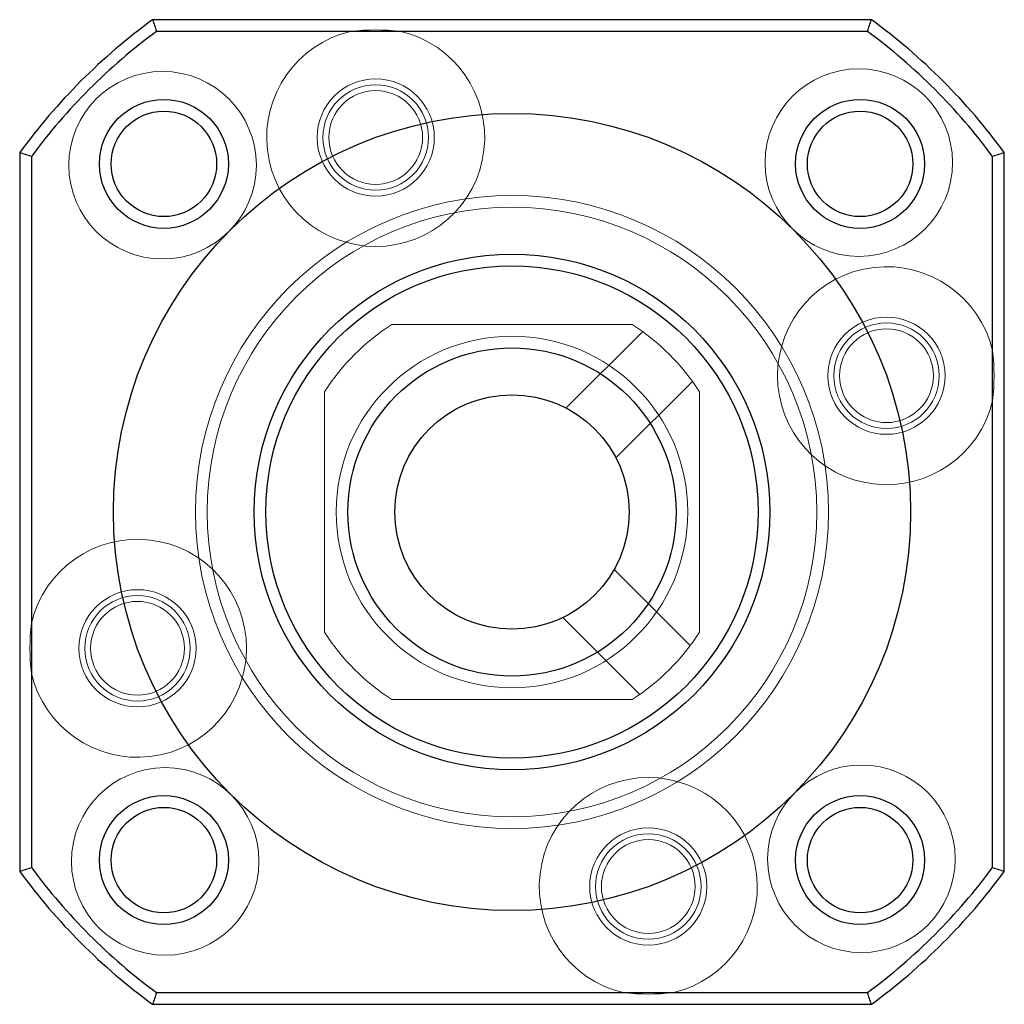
# Model space of a CAD drawing. Header units: millimetres. Extents: x 4566 to 4727, y 7365 to 7513.
# Tile 1 of 3: x 4566 to 4608, y 7417 to 7459. Entities that reach past the tile are written whole.
import ezdxf
from ezdxf.lldxf.tags import DXFTag

# ---------------------------------------------------------------- set-up
doc = ezdxf.new("R2010")
doc.units = ezdxf.units.MM
doc.layers.add('1', color=7, linetype='CONTINUOUS', true_color=0xffffff)
doc.layers.add('2', color=7, linetype='CONTINUOUS', true_color=0xffffff)
tags = doc.linetypes.add('DASHED', pattern=[25.72, 12.86, -12.86]).pattern_tags.tags
tags[6:7] = [DXFTag(74, 4), DXFTag(75, 0), DXFTag(340, '0'), DXFTag(46, 0.0), DXFTag(50, 0.0), DXFTag(44, 0.0), DXFTag(45, 0.0)]
tags[4:5] = [DXFTag(74, 4), DXFTag(75, 0), DXFTag(340, '0'), DXFTag(46, 0.0), DXFTag(50, 0.0), DXFTag(44, 0.0), DXFTag(45, 0.0)]

msp = doc.modelspace()

# ---------------------------------------------------------------- linework, layer by layer
at = {"layer": '1', "color": 7, "linetype": 'Continuous'}
for p, q in [((4602.093, 7459.272), (4571.433, 7459.272)), ((4601.929, 7458.772), (4571.597, 7458.772)), ((4565.763, 7453.602), (4565.763, 7422.942)), ((4566.263, 7453.438), (4566.263, 7423.106)), ((4607.263, 7423.106), (4607.263, 7453.438)), ((4607.763, 7422.942), (4607.763, 7453.602)), ((4571.597, 7417.772), (4601.929, 7417.772)), ((4571.433, 7417.272), (4602.093, 7417.272))]:
    msp.add_line(p, q, dxfattribs=at)
at = {"layer": '1', "color": 251, "linetype": 'DASHED', "lineweight": 5}
for p, q in [((4591.887, 7446.272), (4581.64, 7446.272)), ((4592.338, 7445.968), (4589.08, 7442.71)), ((4591.196, 7440.584), (4594.457, 7443.845)), ((4578.763, 7443.395), (4578.763, 7433.148)), ((4594.763, 7433.148), (4594.763, 7443.395)), ((4594.368, 7432.575), (4591.126, 7435.817)), ((4588.933, 7433.767), (4592.211, 7430.489)), ((4581.64, 7430.272), (4591.887, 7430.272))]:
    msp.add_line(p, q, dxfattribs=at)
at = {"layer": '1', "color": 251, "linetype": 'DASHED', "lineweight": 5, "extrusion": (0, 0, -1)}
for centre in [(-4580.949, 7454.247), (-4602.738, 7444.086), (-4570.788, 7432.458), (-4592.577, 7422.297)]:
    msp.add_circle(centre, 2.5, dxfattribs=at)
at = {"layer": '1', "color": 7, "linetype": 'Continuous'}
for centre, radius in [((4571.914, 7453.121), 2.75), ((4601.612, 7453.121), 2.75), ((4571.914, 7453.121), 2.25), ((4586.763, 7438.272), 17), ((4601.612, 7453.121), 2.25), ((4586.763, 7438.272), 11), ((4586.763, 7438.272), 10.5), ((4586.763, 7438.272), 7), ((4586.763, 7438.272), 5), ((4571.914, 7423.423), 2.75), ((4601.612, 7423.423), 2.75), ((4571.914, 7423.423), 2.25), ((4601.612, 7423.423), 2.25)]:
    msp.add_circle(centre, radius, dxfattribs=at)
at = {"layer": '1', "color": 251, "linetype": 'DASHED', "lineweight": 5, "extrusion": (6.12303e-17, 6.12303e-17, -1)}
for centre in [(-4580.949, 7454.247), (-4602.738, 7444.086), (-4570.788, 7432.458), (-4592.577, 7422.297)]:
    msp.add_circle(centre, 2, dxfattribs=at)
at = {"layer": '1', "color": 251, "linetype": 'DASHED', "lineweight": 5}
for radius in [13.5, 13, 13, 7.5]:
    msp.add_circle((4586.763, 7438.272), radius, dxfattribs=at)
at = {"layer": '1', "color": 7, "linetype": 'Continuous'}
for radius, start, end in [(26, 126.1289, 143.8711), (26, 36.1289, 53.8711), (25.5, 126.4938, 143.5062), (25.5, 36.4938, 53.5062), (25.5, 216.4938, 233.5062), (25.5, 306.4938, 323.5062), (26, 216.1289, 233.8711), (26, 306.1289, 323.8711)]:
    msp.add_arc((4586.763, 7438.272), radius, start, end, dxfattribs=at)
at = {"layer": '1', "color": 251, "linetype": 'DASHED', "lineweight": 5}
for start, end in [(122.6369, 147.3631), (32.6369, 57.3631), (212.6369, 237.3631), (302.6369, 327.3631)]:
    msp.add_arc((4586.763, 7438.272), 9.5, start, end, dxfattribs=at)
at = {"layer": '1', "color": 7, "linetype": 'Continuous'}
for points in [[(4571.433, 7459.272), (4571.488, 7459.105), (4571.543, 7458.938), (4571.597, 7458.772)], [(4601.929, 7458.772), (4601.984, 7458.938), (4602.038, 7459.105), (4602.093, 7459.272)], [(4566.263, 7453.438), (4566.097, 7453.492), (4565.931, 7453.547), (4565.763, 7453.602)], [(4607.763, 7453.602), (4607.596, 7453.547), (4607.429, 7453.492), (4607.263, 7453.438)], [(4565.763, 7422.942), (4565.931, 7422.997), (4566.097, 7423.051), (4566.263, 7423.106)], [(4607.263, 7423.106), (4607.429, 7423.051), (4607.596, 7422.997), (4607.763, 7422.942)], [(4571.597, 7417.772), (4571.543, 7417.606), (4571.488, 7417.439), (4571.433, 7417.272)], [(4602.093, 7417.272), (4602.038, 7417.439), (4601.984, 7417.606), (4601.929, 7417.772)]]:
    msp.add_open_spline(points, degree=3, dxfattribs=at)
at = {"layer": '2', "color": 251, "linetype": 'DASHED', "lineweight": 5}
for centre, radius in [((4601.556, 7453.177), 4), ((4571.858, 7453.065), 4), ((4580.949, 7454.247), 2.25), ((4602.738, 7444.086), 2.25), ((4570.788, 7432.458), 2.25), ((4571.97, 7423.367), 4), ((4601.668, 7423.479), 4), ((4592.577, 7422.297), 2.25)]:
    msp.add_circle(centre, radius, dxfattribs=at)
for centre, start, end in [((4580.949, 7454.247), 103.303, 76.697), ((4602.738, 7444.086), 13.303, 346.697), ((4570.788, 7432.458), 193.303, 166.697), ((4592.577, 7422.297), 283.303, 256.697)]:
    msp.add_arc(centre, 4.65, start, end, dxfattribs=at)
for points in [[(4571.597, 7458.772), (4571.542, 7458.939), (4571.488, 7459.105), (4571.433, 7459.272)], [(4601.929, 7458.772), (4601.984, 7458.939), (4602.038, 7459.105), (4602.093, 7459.272)], [(4579.879, 7458.772), (4580.592, 7458.855), (4581.305, 7458.855), (4582.019, 7458.772)], [(4607.263, 7445.156), (4607.346, 7444.443), (4607.346, 7443.73), (4607.263, 7443.016)], [(4566.263, 7431.388), (4566.18, 7432.101), (4566.18, 7432.814), (4566.263, 7433.528)], [(4565.763, 7422.942), (4565.93, 7422.997), (4566.096, 7423.051), (4566.263, 7423.106)], [(4593.647, 7417.772), (4592.934, 7417.689), (4592.221, 7417.689), (4591.507, 7417.772)], [(4602.093, 7417.272), (4602.038, 7417.439), (4601.984, 7417.605), (4601.929, 7417.772)]]:
    msp.add_open_spline(points, degree=3, dxfattribs=at)

doc.saveas('drawing.dxf')
